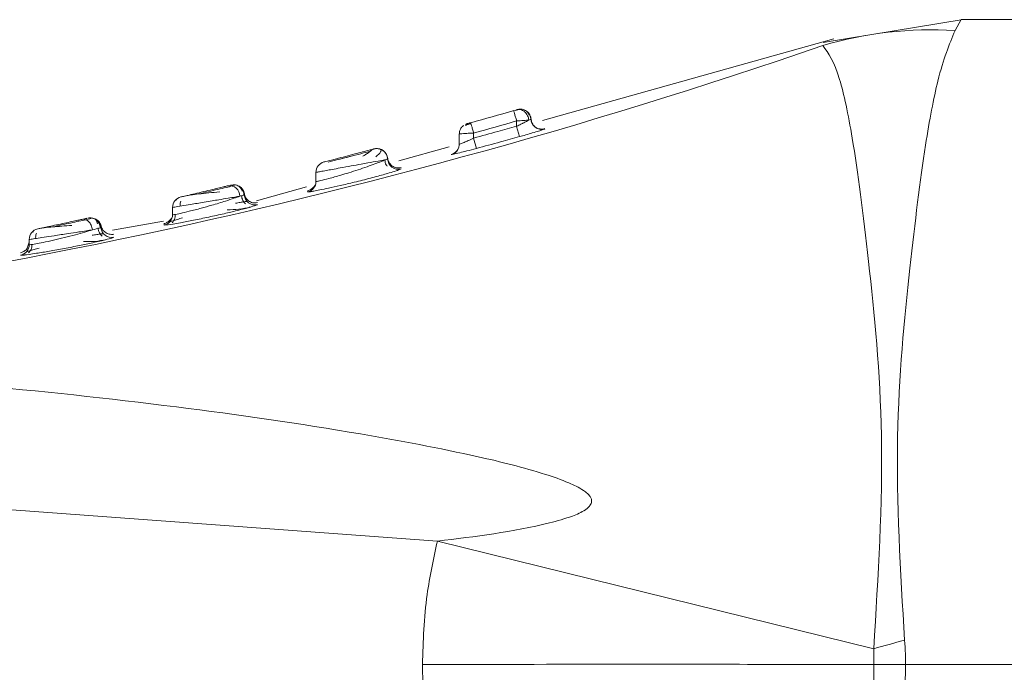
# Model space of a CAD drawing. Header units: millimetres. Extents: x -456 to 1926, y -70 to 431.
# Tile 43 of 44: x 1884.82 to 1898.55, y 164.48 to 173.58. Entities that reach past the tile are written whole.
import ezdxf

# ---------------------------------------------------------------- set-up
doc = ezdxf.new("R2010")
doc.units = ezdxf.units.MM
doc.linetypes.add('SLD-Solid', pattern=[0])

msp = doc.modelspace()

# ---------------------------------------------------------------- linework, layer by layer
at = {"color": 7, "linetype": 'SLD-Solid', "lineweight": 18}
for p, q in [((1897.98, 173.585), (1896.023, 173.268)), ((1897.948, 173.585), (1897.864, 173.433)), ((1912.549, 173.585), (1897.948, 173.585)), ((1896.173, 173.318), (1892.108, 172.176)), ((1891.709, 172.309), (1891.707, 172.316)), ((1891.818, 172.333), (1891.803, 172.329)), ((1891.07, 172.136), (1891.065, 172.135)), ((1891.749, 172.171), (1891.749, 172.096)), ((1891.949, 172.194), (1891.946, 172.215)), ((1891.954, 172.165), (1891.949, 172.194)), ((1890.949, 171.988), (1890.949, 171.846)), ((1891.149, 172.002), (1891.149, 171.932)), ((1891.789, 171.952), (1891.749, 172.096)), ((1892.139, 172.058), (1892.14, 172.063)), ((1891.188, 171.788), (1891.149, 171.932)), ((1890.808, 171.81), (1890.105, 171.613)), ((1890.941, 171.799), (1890.918, 171.758)), ((1889.912, 171.625), (1889.911, 171.629)), ((1888.949, 171.454), (1888.949, 171.326)), ((1890.136, 171.502), (1890.136, 171.502)), ((1887.764, 171.277), (1887.757, 171.275)), ((1887.814, 171.275), (1887.774, 171.266)), ((1887.839, 171.276), (1887.829, 171.278)), ((1887.944, 171.138), (1887.941, 171.163)), ((1888.818, 171.251), (1888.118, 171.054)), ((1888.941, 171.278), (1888.918, 171.251)), ((1887.001, 171.078), (1887.002, 171.064)), ((1886.949, 170.964), (1886.949, 170.863)), ((1885.736, 170.793), (1885.72, 170.79)), ((1885.812, 170.808), (1885.736, 170.792)), ((1886.824, 170.773), (1886.111, 170.648)), ((1886.94, 170.813), (1886.915, 170.791)), ((1885.005, 170.635), (1885.002, 170.618)), ((1886.83, 170.716), (1886.883, 170.721)), ((1884.914, 170.383), (1884.949, 170.481)), ((1884.949, 170.517), (1884.949, 170.445)), ((1884.94, 170.394), (1884.935, 170.392)), ((1884.826, 170.297), (1884.879, 170.3)), ((1884.826, 170.297), (1884.826, 170.297)), ((1875.449, 167.43), (1890.643, 166.306)), ((1896.73, 164.804), (1890.643, 166.306)), ((1912.549, 164.585), (1897.175, 164.585))]:
    msp.add_line(p, q, dxfattribs=at)
at = {"color": 7, "linetype": 'SLD-Solid', "lineweight": 18, "flags": 128}
for points in [[(1891.821, 172.334), (1891.791, 172.336), (1891.758, 172.33)], [(1891.839, 172.33), (1891.824, 172.334), (1891.821, 172.334)], [(1887.829, 171.278), (1887.829, 171.278), (1887.796, 171.281), (1887.764, 171.277)]]:
    msp.add_lwpolyline(points, dxfattribs=at)
at = {"color": 7, "linetype": 'SLD-Solid', "lineweight": 18}
for centre, radius, start, end in [((1897.542, 168.011), 5.432, 86.6009, 106.2568), ((1869.99, 248.443), 79.595, 273.93236, 289.08957), ((1864.264, 268.476), 100, 285.5719, 285.92855), ((1864.264, 268.476), 100.15, 285.5719, 285.92855), ((1892.099, 172.203), 0.15, 194.7481, 285.8046), ((1890.799, 171.846), 0.15, 330.8146, 0.0019), ((1890.799, 171.846), 0.15, 284.9032, 330.816), ((1889.099, 171.454), 0.15, 104.3579, 180), ((1890.099, 171.647), 0.15, 182.1489, 284.2977), ((1888.799, 171.326), 0.15, 283.4111, 359.9939), ((1887.741, 171.122), 0.146, 359.3057, 98.2743), ((1887.799, 171.131), 0.15, 3.4841, 59.01), ((1887.099, 170.964), 0.15, 103.1798, 180), ((1888.099, 171.149), 0.15, 183.5045, 282.8521), ((1885.8, 170.669), 0.15, 5.1215, 102.4151), ((1886.799, 170.863), 0.15, 281.9743, 359.9931), ((1885.099, 170.517), 0.15, 102.0074, 180), ((1886.099, 170.696), 0.15, 185.1453, 281.3663), ((1884.799, 170.445), 0.15, 280.4993, 359.9915), ((1941.309, 5.781), 165.154, 105.50511, 105.65986)]:
    msp.add_arc(centre, radius, start, end, dxfattribs=at)
for points, knots in [([(1897.864, 173.433), (1897.783, 173.237), (1897.642, 172.893), (1897.426, 171.753), (1897.23, 170.135), (1896.994, 167.756), (1897.103, 165.888), (1897.16, 164.924)], [0, 0, 0, 0, 0.1900085, 0.3346503, 0.5383376, 0.7615276, 1, 1, 1, 1]), ([(1896.021, 173.225), (1896.099, 173.115), (1896.236, 172.921), (1896.458, 171.871), (1896.661, 170.251), (1896.912, 167.774), (1896.792, 165.818), (1896.73, 164.804)], [0, 0, 0, 0, 0.190167, 0.336225, 0.540876, 0.762002, 1, 1, 1, 1]), ([(1891.78, 172.332), (1891.775, 172.331), (1891.767, 172.329), (1891.748, 172.323), (1891.726, 172.317), (1891.711, 172.313), (1891.703, 172.31)], [0, 0, 0, 0, 0.251224, 0.501428, 0.75086, 1, 1, 1, 1]), ([(1891.749, 172.171), (1891.743, 172.19), (1891.732, 172.228), (1891.719, 172.275), (1891.711, 172.304), (1891.71, 172.308), (1891.709, 172.309)], [0, 0, 0, 0, 0.296345, 0.592689, 0.889034, 1, 1, 1, 1]), ([(1891.918, 172.183), (1891.916, 172.194), (1891.914, 172.215), (1891.902, 172.246), (1891.884, 172.276), (1891.861, 172.301), (1891.833, 172.32), (1891.804, 172.33), (1891.776, 172.333), (1891.758, 172.329), (1891.75, 172.328)], [0, 0, 0, 0, 0.113772, 0.23665, 0.366446, 0.500001, 0.633555, 0.763351, 0.886228, 1, 1, 1, 1]), ([(1891.757, 172.33), (1891.756, 172.33), (1891.756, 172.329), (1891.752, 172.328), (1891.75, 172.328)], [0, 0, 0, 0, 0.363513, 1, 1, 1, 1]), ([(1891.821, 172.334), (1891.81, 172.335), (1891.793, 172.337), (1891.777, 172.334), (1891.772, 172.333)], [0, 0, 0, 0, 0.6702563, 1, 1, 1, 1]), ([(1891.925, 172.251), (1891.92, 172.262), (1891.911, 172.283), (1891.886, 172.308), (1891.856, 172.326), (1891.833, 172.332), (1891.821, 172.334)], [0, 0, 0, 0, 0.251486, 0.506835, 0.758642, 1, 1, 1, 1]), ([(1891.949, 172.194), (1891.948, 172.204), (1891.945, 172.226), (1891.933, 172.256), (1891.913, 172.285), (1891.896, 172.303), (1891.885, 172.309), (1891.884, 172.309)], [0, 0, 0, 0, 0.224167, 0.466014, 0.721273, 0.983806, 1, 1, 1, 1]), ([(1891.947, 172.19), (1891.946, 172.201), (1891.944, 172.222), (1891.932, 172.254), (1891.913, 172.284), (1891.894, 172.299), (1891.885, 172.307)], [0, 0, 0, 0, 0.227072, 0.472713, 0.732507, 1, 1, 1, 1]), ([(1891.949, 172.193), (1891.948, 172.203), (1891.946, 172.225), (1891.933, 172.256), (1891.914, 172.285), (1891.896, 172.301), (1891.886, 172.308)], [0, 0, 0, 0, 0.227377, 0.473105, 0.732776, 1, 1, 1, 1]), ([(1890.949, 171.988), (1890.95, 172.004), (1890.953, 172.037), (1890.976, 172.08), (1891, 172.1), (1891.012, 172.11)], [0, 0, 0, 0, 0.340583, 0.681166, 1, 1, 1, 1]), ([(1891.105, 172.133), (1891.102, 172.132), (1891.09, 172.129), (1891.072, 172.123), (1891.051, 172.117), (1891.04, 172.113), (1891.034, 172.111)], [0, 0, 0, 0, 0.141934, 0.424267, 0.710157, 1, 1, 1, 1]), ([(1891.042, 172.105), (1891.042, 172.105), (1891.037, 172.109), (1891.038, 172.116), (1891.042, 172.123), (1891.046, 172.126), (1891.047, 172.127)], [0, 0, 0, 0, 0.000895, 0.594737, 0.877101, 1, 1, 1, 1]), ([(1891.046, 172.129), (1891.046, 172.129), (1891.046, 172.129), (1891.05, 172.131), (1891.056, 172.132), (1891.062, 172.134), (1891.065, 172.135)], [0, 0, 0, 0, 0.245539, 0.496975, 0.748481, 1, 1, 1, 1]), ([(1891.109, 172.147), (1891.105, 172.146), (1891.097, 172.144), (1891.085, 172.14), (1891.076, 172.138), (1891.072, 172.136), (1891.07, 172.136)], [0, 0, 0, 0, 0.2919936, 0.5840146, 0.8759127, 1, 1, 1, 1]), ([(1891.749, 172.096), (1891.769, 172.106), (1891.795, 172.119), (1891.823, 172.133), (1891.85, 172.147), (1891.885, 172.165), (1891.907, 172.178), (1891.918, 172.183)], [0, 0, 0, 0, 0.305723, 0.398769, 0.451662, 0.748461, 1, 1, 1, 1]), ([(1891.949, 172.194), (1891.947, 172.193), (1891.944, 172.192), (1891.926, 172.186), (1891.918, 172.183)], [0, 0, 0, 0, 0.542875, 1, 1, 1, 1]), ([(1892.141, 172.064), (1892.131, 172.062), (1892.11, 172.057), (1892.077, 172.058), (1892.043, 172.067), (1892.011, 172.084), (1891.984, 172.109), (1891.964, 172.138), (1891.952, 172.169), (1891.95, 172.19), (1891.949, 172.201)], [0, 0, 0, 0, 0.113729, 0.236596, 0.366411, 0.5, 0.633589, 0.763404, 0.886271, 1, 1, 1, 1]), ([(1891.002, 172.102), (1890.996, 172.097), (1890.989, 172.092), (1890.987, 172.087), (1890.987, 172.087)], [0, 0, 0, 0, 0.893246, 1, 1, 1, 1]), ([(1891.149, 171.932), (1891.261, 171.963), (1891.461, 172.017), (1891.661, 172.072), (1891.749, 172.096)], [0, 0, 0, 0, 0.561955, 1, 1, 1, 1]), ([(1891.789, 171.952), (1891.818, 171.96), (1891.88, 171.978), (1891.974, 172.005), (1892.056, 172.03), (1892.091, 172.041), (1892.106, 172.046)], [0, 0, 0, 0, 0.224032, 0.47715, 0.767875, 1, 1, 1, 1]), ([(1892.106, 172.046), (1892.116, 172.049), (1892.135, 172.056), (1892.138, 172.058), (1892.139, 172.058)], [0, 0, 0, 0, 0.540255, 1, 1, 1, 1]), ([(1890.949, 171.846), (1890.952, 171.847), (1890.96, 171.848), (1891.011, 171.87), (1891.075, 171.898), (1891.122, 171.92), (1891.149, 171.932)], [0, 0, 0, 0, 0.263307, 0.526186, 0.737432, 1, 1, 1, 1]), ([(1891.188, 171.788), (1891.3, 171.818), (1891.501, 171.872), (1891.701, 171.928), (1891.789, 171.952)], [0, 0, 0, 0, 0.5619577, 1, 1, 1, 1]), ([(1889.76, 171.781), (1889.759, 171.781), (1889.756, 171.78), (1889.73, 171.773), (1889.678, 171.76), (1889.597, 171.738), (1889.489, 171.71), (1889.36, 171.676), (1889.217, 171.639), (1889.117, 171.614), (1889.068, 171.601), (1889.064, 171.6), (1889.061, 171.6)], [0, 0, 0, 0, 0.058992, 0.132132, 0.227579, 0.317583, 0.425083, 0.546249, 0.671117, 0.835444, 0.918174, 1, 1, 1, 1]), ([(1889.711, 171.75), (1889.668, 171.739), (1889.581, 171.716), (1889.416, 171.673), (1889.25, 171.63), (1889.163, 171.608), (1889.12, 171.596)], [0, 0, 0, 0, 0.2501179, 0.4998676, 0.7496869, 1, 1, 1, 1]), ([(1889.732, 171.772), (1889.732, 171.771), (1889.734, 171.77), (1889.712, 171.751), (1889.669, 171.72), (1889.626, 171.694), (1889.604, 171.68)], [0, 0, 0, 0, 0.146595, 0.418542, 0.704286, 1, 1, 1, 1]), ([(1889.949, 171.642), (1889.948, 171.652), (1889.946, 171.673), (1889.934, 171.704), (1889.915, 171.733), (1889.889, 171.758), (1889.858, 171.776), (1889.824, 171.785), (1889.791, 171.787), (1889.771, 171.783), (1889.76, 171.781)], [0, 0, 0, 0, 0.113949, 0.236874, 0.366604, 0.500024, 0.633441, 0.763161, 0.88607, 1, 1, 1, 1]), ([(1889.815, 171.784), (1889.809, 171.785), (1889.791, 171.788), (1889.773, 171.784), (1889.76, 171.781)], [0, 0, 0, 0, 0.3226583, 1, 1, 1, 1]), ([(1889.786, 171.671), (1889.802, 171.686), (1889.835, 171.716), (1889.858, 171.747), (1889.862, 171.771), (1889.842, 171.778), (1889.833, 171.782)], [0, 0, 0, 0, 0.262674, 0.517112, 0.763157, 1, 1, 1, 1]), ([(1889.948, 171.642), (1889.947, 171.654), (1889.945, 171.678), (1889.93, 171.71), (1889.912, 171.736), (1889.889, 171.757), (1889.863, 171.773), (1889.837, 171.783), (1889.82, 171.784), (1889.815, 171.784)], [0, 0, 0, 0, 0.172319, 0.335832, 0.487189, 0.624684, 0.764195, 0.917477, 1, 1, 1, 1]), ([(1890.918, 171.758), (1890.906, 171.746), (1890.883, 171.721), (1890.852, 171.71), (1890.836, 171.705)], [0, 0, 0, 0, 0.5139759, 1, 1, 1, 1]), ([(1890.837, 171.701), (1890.844, 171.702), (1890.856, 171.703), (1890.945, 171.725), (1891.058, 171.753), (1891.142, 171.775), (1891.188, 171.788)], [0, 0, 0, 0, 0.27039, 0.535775, 0.744539, 1, 1, 1, 1]), ([(1890.837, 171.704), (1890.837, 171.705), (1890.837, 171.706), (1890.837, 171.703), (1890.837, 171.701)], [0, 0, 0, 0, 0.101099, 1, 1, 1, 1]), ([(1889.44, 171.679), (1889.419, 171.674), (1889.359, 171.658), (1889.295, 171.641), (1889.259, 171.632), (1889.258, 171.632)], [0, 0, 0, 0, 0.327879, 0.983639, 1, 1, 1, 1]), ([(1889.816, 171.612), (1889.771, 171.603), (1889.7, 171.59), (1889.567, 171.566), (1889.487, 171.552), (1889.44, 171.543)], [0, 0, 0, 0, 0.428991, 0.663105, 1, 1, 1, 1]), ([(1889.662, 171.533), (1889.7, 171.546), (1889.775, 171.573), (1889.858, 171.604), (1889.9, 171.622), (1889.916, 171.629), (1889.918, 171.63)], [0, 0, 0, 0, 0.3440628, 0.6694042, 0.9558208, 1, 1, 1, 1]), ([(1889.918, 171.63), (1889.914, 171.63), (1889.89, 171.625), (1889.85, 171.618), (1889.816, 171.612)], [0, 0, 0, 0, 0.169108, 1, 1, 1, 1]), ([(1889.908, 171.628), (1889.917, 171.63), (1889.944, 171.634), (1889.947, 171.638), (1889.949, 171.642)], [0, 0, 0, 0, 0.3270603, 1, 1, 1, 1]), ([(1889.943, 171.538), (1889.938, 171.544), (1889.926, 171.561), (1889.914, 171.592), (1889.912, 171.617), (1889.911, 171.629)], [0, 0, 0, 0, 0.245345, 0.613471, 1, 1, 1, 1]), ([(1890.137, 171.521), (1890.127, 171.519), (1890.106, 171.515), (1890.073, 171.517), (1890.04, 171.527), (1890.008, 171.545), (1889.982, 171.569), (1889.963, 171.599), (1889.952, 171.63), (1889.95, 171.651), (1889.949, 171.662)], [0, 0, 0, 0, 0.113819, 0.236706, 0.36648, 0.499995, 0.633511, 0.763288, 0.886178, 1, 1, 1, 1]), ([(1888.897, 171.188), (1888.904, 171.19), (1888.928, 171.193), (1889.006, 171.209), (1889.127, 171.234), (1889.291, 171.27), (1889.494, 171.318), (1889.711, 171.373), (1889.873, 171.417), (1889.934, 171.435), (1889.947, 171.439)], [0, 0, 0, 0, 0.050032, 0.160302, 0.284606, 0.424884, 0.585578, 0.767589, 0.952601, 1, 1, 1, 1]), ([(1889.44, 171.543), (1889.389, 171.534), (1889.295, 171.517), (1889.179, 171.496), (1889.084, 171.478), (1889.009, 171.465), (1888.958, 171.456), (1888.952, 171.455), (1888.949, 171.454)], [0, 0, 0, 0, 0.1995798, 0.3652936, 0.498599, 0.6720584, 0.8390943, 1, 1, 1, 1]), ([(1889.128, 171.367), (1889.182, 171.382), (1889.268, 171.406), (1889.412, 171.45), (1889.538, 171.49), (1889.621, 171.518), (1889.662, 171.533)], [0, 0, 0, 0, 0.333752, 0.532321, 0.764602, 1, 1, 1, 1]), ([(1889.947, 171.439), (1889.981, 171.449), (1890.058, 171.471), (1890.122, 171.493), (1890.131, 171.499), (1890.136, 171.502)], [0, 0, 0, 0, 0.303956, 0.674934, 1, 1, 1, 1]), ([(1888.949, 171.326), (1888.952, 171.326), (1888.959, 171.325), (1889.016, 171.338), (1889.087, 171.357), (1889.128, 171.367)], [0, 0, 0, 0, 0.297033, 0.598243, 1, 1, 1, 1]), ([(1888.949, 171.34), (1888.949, 171.34), (1888.949, 171.345), (1888.949, 171.335), (1888.949, 171.326)], [0, 0, 0, 0, 0.151701, 1, 1, 1, 1]), ([(1887.72, 171.266), (1887.706, 171.263), (1887.675, 171.255), (1887.602, 171.238), (1887.501, 171.214), (1887.379, 171.184), (1887.255, 171.155), (1887.151, 171.131), (1887.079, 171.113), (1887.069, 171.111), (1887.064, 171.11)], [0, 0, 0, 0, 0.084422, 0.185892, 0.306091, 0.441556, 0.582282, 0.721931, 0.861634, 1, 1, 1, 1]), ([(1887.606, 171.182), (1887.555, 171.177), (1887.456, 171.168), (1887.313, 171.152), (1887.198, 171.139), (1887.158, 171.131), (1887.139, 171.128)], [0, 0, 0, 0, 0.271538, 0.53076, 0.774622, 1, 1, 1, 1]), ([(1887.782, 171.264), (1887.755, 171.257), (1887.703, 171.245), (1887.583, 171.216), (1887.449, 171.184), (1887.358, 171.163), (1887.313, 171.152)], [0, 0, 0, 0, 0.250541, 0.500592, 0.750325, 1, 1, 1, 1]), ([(1887.918, 171.192), (1887.915, 171.203), (1887.909, 171.224), (1887.888, 171.25), (1887.86, 171.269), (1887.838, 171.275), (1887.826, 171.278)], [0, 0, 0, 0, 0.254767, 0.51001, 0.760167, 1, 1, 1, 1]), ([(1887.949, 171.14), (1887.948, 171.15), (1887.945, 171.171), (1887.933, 171.201), (1887.914, 171.229), (1887.895, 171.248), (1887.881, 171.256), (1887.877, 171.258)], [0, 0, 0, 0, 0.208612, 0.432812, 0.668758, 0.911047, 1, 1, 1, 1]), ([(1887.945, 171.133), (1887.944, 171.143), (1887.942, 171.164), (1887.931, 171.196), (1887.913, 171.226), (1887.895, 171.241), (1887.886, 171.249)], [0, 0, 0, 0, 0.227777, 0.473586, 0.73308, 1, 1, 1, 1]), ([(1887.952, 171.139), (1887.951, 171.149), (1887.948, 171.17), (1887.936, 171.201), (1887.918, 171.229), (1887.9, 171.245), (1887.891, 171.252)], [0, 0, 0, 0, 0.228533, 0.47452, 0.733693, 1, 1, 1, 1]), ([(1888.134, 171.031), (1888.122, 171.029), (1888.099, 171.025), (1888.065, 171.029), (1888.035, 171.04), (1888.009, 171.055), (1887.986, 171.076), (1887.967, 171.102), (1887.953, 171.133), (1887.95, 171.156), (1887.949, 171.168)], [0, 0, 0, 0, 0.136997, 0.267593, 0.389104, 0.5, 0.610896, 0.732406, 0.863003, 1, 1, 1, 1]), ([(1888.917, 171.249), (1888.904, 171.236), (1888.881, 171.212), (1888.848, 171.201), (1888.833, 171.196)], [0, 0, 0, 0, 0.5145324, 1, 1, 1, 1]), ([(1888.834, 171.194), (1888.834, 171.195), (1888.834, 171.2), (1888.834, 171.189), (1888.833, 171.181)], [0, 0, 0, 0, 0.15686, 1, 1, 1, 1]), ([(1888.833, 171.181), (1888.836, 171.18), (1888.84, 171.179), (1888.88, 171.185), (1888.897, 171.188)], [0, 0, 0, 0, 0.566339, 1, 1, 1, 1]), ([(1886.949, 170.863), (1886.954, 170.862), (1886.965, 170.862), (1887.052, 170.879), (1887.182, 170.91), (1887.337, 170.95), (1887.514, 171), (1887.675, 171.048), (1887.808, 171.092), (1887.861, 171.111), (1887.886, 171.12)], [0, 0, 0, 0, 0.124797, 0.252599, 0.375406, 0.514472, 0.62662, 0.782775, 0.897235, 1, 1, 1, 1]), ([(1887.886, 171.12), (1887.865, 171.117), (1887.821, 171.109), (1887.721, 171.092), (1887.611, 171.074), (1887.496, 171.055), (1887.36, 171.032), (1887.208, 171.007), (1887.066, 170.983), (1886.968, 170.967), (1886.955, 170.965), (1886.949, 170.964)], [0, 0, 0, 0, 0.0887287, 0.1828636, 0.2931615, 0.3657798, 0.4509416, 0.602861, 0.7215481, 0.8644088, 1, 1, 1, 1]), ([(1887.062, 171.053), (1887.06, 171.044), (1887.054, 171.025), (1887.052, 171.001), (1887.054, 170.986), (1887.055, 170.982)], [0, 0, 0, 0, 0.400761, 0.841164, 1, 1, 1, 1]), ([(1887.989, 171.046), (1887.986, 171.047), (1887.979, 171.048), (1887.945, 171.044), (1887.895, 171.035), (1887.849, 171.027), (1887.826, 171.022)], [0, 0, 0, 0, 0.233233, 0.489274, 0.744731, 1, 1, 1, 1]), ([(1887.949, 171.14), (1887.946, 171.138), (1887.94, 171.136), (1887.904, 171.125), (1887.886, 171.12)], [0, 0, 0, 0, 0.50105, 1, 1, 1, 1]), ([(1887.968, 171.013), (1887.961, 171.02), (1887.946, 171.034), (1887.928, 171.062), (1887.915, 171.095), (1887.912, 171.119), (1887.911, 171.132)], [0, 0, 0, 0, 0.220725, 0.463544, 0.725232, 1, 1, 1, 1]), ([(1886.883, 170.721), (1886.885, 170.721), (1886.906, 170.722), (1887.039, 170.746), (1887.238, 170.784), (1887.453, 170.829), (1887.667, 170.876), (1887.861, 170.923), (1887.985, 170.955), (1888.02, 170.965), (1888.021, 170.966)], [0, 0, 0, 0, 0.0199517, 0.2179364, 0.3699194, 0.5248435, 0.6790884, 0.8242428, 0.9946318, 1, 1, 1, 1]), ([(1886.949, 170.882), (1886.949, 170.883), (1886.949, 170.89), (1886.949, 170.875), (1886.949, 170.863)], [0, 0, 0, 0, 0.1708, 1, 1, 1, 1]), ([(1887.71, 170.931), (1887.765, 170.932), (1887.882, 170.935), (1887.983, 170.958), (1888.035, 170.969)], [0, 0, 0, 0, 0.475595, 1, 1, 1, 1]), ([(1888.021, 170.966), (1888.054, 170.975), (1888.118, 170.994), (1888.127, 171), (1888.132, 171.003)], [0, 0, 0, 0, 0.52613, 1, 1, 1, 1]), ([(1885.684, 170.797), (1885.665, 170.793), (1885.625, 170.784), (1885.542, 170.766), (1885.439, 170.744), (1885.327, 170.72), (1885.221, 170.697), (1885.136, 170.679), (1885.079, 170.666), (1885.071, 170.665), (1885.067, 170.664)], [0, 0, 0, 0, 0.093826, 0.204031, 0.329319, 0.463373, 0.598394, 0.732574, 0.866939, 1, 1, 1, 1]), ([(1885.737, 170.793), (1885.707, 170.786), (1885.646, 170.773), (1885.528, 170.747), (1885.4, 170.719), (1885.319, 170.702), (1885.278, 170.693)], [0, 0, 0, 0, 0.25029, 0.500274, 0.750115, 1, 1, 1, 1]), ([(1885.755, 170.813), (1885.752, 170.812), (1885.744, 170.81), (1885.708, 170.802), (1885.684, 170.797)], [0, 0, 0, 0, 0.342703, 1, 1, 1, 1]), ([(1885.831, 170.651), (1885.83, 170.663), (1885.826, 170.686), (1885.814, 170.717), (1885.799, 170.744), (1885.781, 170.765), (1885.761, 170.782), (1885.737, 170.794), (1885.711, 170.801), (1885.693, 170.798), (1885.684, 170.797)], [0, 0, 0, 0, 0.136994, 0.267534, 0.389021, 0.499979, 0.610951, 0.732451, 0.863, 1, 1, 1, 1]), ([(1885.828, 170.816), (1885.828, 170.816), (1885.818, 170.819), (1885.797, 170.82), (1885.777, 170.817), (1885.768, 170.816)], [0, 0, 0, 0, 0.008577, 0.521149, 1, 1, 1, 1]), ([(1885.773, 170.817), (1885.773, 170.817), (1885.776, 170.817), (1885.771, 170.816), (1885.768, 170.816)], [0, 0, 0, 0, 0.123303, 1, 1, 1, 1]), ([(1885.949, 170.682), (1885.948, 170.692), (1885.945, 170.712), (1885.933, 170.741), (1885.914, 170.768), (1885.889, 170.791), (1885.861, 170.808), (1885.84, 170.813), (1885.831, 170.816)], [0, 0, 0, 0, 0.153521, 0.317853, 0.490275, 0.667046, 0.843817, 1, 1, 1, 1]), ([(1885.9, 170.736), (1885.896, 170.754), (1885.892, 170.782), (1885.866, 170.804), (1885.846, 170.811), (1885.836, 170.815)], [0, 0, 0, 0, 0.512324, 0.756242, 1, 1, 1, 1]), ([(1885.953, 170.703), (1885.95, 170.712), (1885.944, 170.732), (1885.928, 170.759), (1885.906, 170.784), (1885.887, 170.796), (1885.878, 170.802)], [0, 0, 0, 0, 0.229725, 0.475987, 0.734654, 1, 1, 1, 1]), ([(1885.942, 170.673), (1885.94, 170.685), (1885.938, 170.709), (1885.924, 170.741), (1885.906, 170.767), (1885.891, 170.78), (1885.883, 170.787)], [0, 0, 0, 0, 0.274022, 0.535231, 0.778245, 1, 1, 1, 1]), ([(1886.915, 170.791), (1886.903, 170.779), (1886.879, 170.753), (1886.845, 170.743), (1886.829, 170.739)], [0, 0, 0, 0, 0.5151039, 1, 1, 1, 1]), ([(1886.83, 170.735), (1886.83, 170.736), (1886.83, 170.744), (1886.83, 170.729), (1886.83, 170.716)], [0, 0, 0, 0, 0.171118, 1, 1, 1, 1]), ([(1887.089, 170.82), (1887.064, 170.812), (1887.013, 170.796), (1886.958, 170.778), (1886.92, 170.767), (1886.914, 170.764), (1886.911, 170.762)], [0, 0, 0, 0, 0.251566, 0.506161, 0.763951, 1, 1, 1, 1]), ([(1886.987, 170.868), (1886.986, 170.856), (1886.986, 170.831), (1886.976, 170.798), (1886.961, 170.77), (1886.947, 170.757), (1886.941, 170.75)], [0, 0, 0, 0, 0.274649, 0.536275, 0.779121, 1, 1, 1, 1]), ([(1884.949, 170.445), (1884.953, 170.444), (1884.962, 170.442), (1885.034, 170.454), (1885.143, 170.475), (1885.282, 170.506), (1885.44, 170.543), (1885.592, 170.581), (1885.729, 170.62), (1885.798, 170.641), (1885.831, 170.651)], [0, 0, 0, 0, 0.123146, 0.248295, 0.369663, 0.502327, 0.631598, 0.760884, 0.882964, 1, 1, 1, 1]), ([(1885.831, 170.651), (1885.804, 170.647), (1885.749, 170.638), (1885.633, 170.62), (1885.479, 170.597), (1885.306, 170.571), (1885.155, 170.548), (1885.042, 170.531), (1884.964, 170.52), (1884.954, 170.518), (1884.949, 170.517)], [0, 0, 0, 0, 0.095895, 0.194773, 0.322721, 0.484171, 0.61556, 0.73382, 0.86996, 1, 1, 1, 1]), ([(1885.051, 170.606), (1885.048, 170.598), (1885.042, 170.58), (1885.038, 170.554), (1885.039, 170.537), (1885.04, 170.531)], [0, 0, 0, 0, 0.368878, 0.77311, 1, 1, 1, 1]), ([(1885.544, 170.712), (1885.497, 170.709), (1885.404, 170.703), (1885.277, 170.693), (1885.179, 170.685), (1885.147, 170.68), (1885.132, 170.678)], [0, 0, 0, 0, 0.271039, 0.530067, 0.774035, 1, 1, 1, 1]), ([(1885.986, 170.596), (1885.983, 170.596), (1885.977, 170.598), (1885.944, 170.594), (1885.894, 170.586), (1885.848, 170.578), (1885.825, 170.575)], [0, 0, 0, 0, 0.23322, 0.489333, 0.74481, 1, 1, 1, 1]), ([(1885.949, 170.682), (1885.945, 170.68), (1885.934, 170.676), (1885.868, 170.66), (1885.831, 170.651)], [0, 0, 0, 0, 0.457769, 1, 1, 1, 1]), ([(1885.966, 170.562), (1885.959, 170.569), (1885.945, 170.583), (1885.927, 170.61), (1885.915, 170.643), (1885.912, 170.667), (1885.911, 170.679)], [0, 0, 0, 0, 0.221191, 0.464098, 0.72557, 1, 1, 1, 1]), ([(1886.131, 170.591), (1886.119, 170.589), (1886.097, 170.586), (1886.054, 170.592), (1886.007, 170.614), (1885.972, 170.652), (1885.954, 170.691), (1885.951, 170.714), (1885.949, 170.725)], [0, 0, 0, 0, 0.136954, 0.267626, 0.5, 0.732374, 0.863046, 1, 1, 1, 1]), ([(1885.952, 170.701), (1885.952, 170.702), (1885.953, 170.709), (1885.951, 170.695), (1885.949, 170.682)], [0, 0, 0, 0, 0.123384, 1, 1, 1, 1]), ([(1884.879, 170.3), (1884.881, 170.3), (1884.901, 170.301), (1885.03, 170.32), (1885.226, 170.352), (1885.438, 170.391), (1885.65, 170.432), (1885.848, 170.474), (1885.975, 170.503), (1886.011, 170.513), (1886.012, 170.513)], [0, 0, 0, 0, 0.019992, 0.217331, 0.368113, 0.521088, 0.674065, 0.821213, 0.996458, 1, 1, 1, 1]), ([(1884.949, 170.474), (1884.949, 170.476), (1884.949, 170.487), (1884.949, 170.464), (1884.949, 170.445)], [0, 0, 0, 0, 0.160859, 1, 1, 1, 1]), ([(1885.705, 170.487), (1885.759, 170.487), (1885.873, 170.486), (1885.972, 170.505), (1886.025, 170.516)], [0, 0, 0, 0, 0.475525, 1, 1, 1, 1]), ([(1886.012, 170.513), (1886.047, 170.522), (1886.114, 170.539), (1886.123, 170.546), (1886.128, 170.549)], [0, 0, 0, 0, 0.52937, 1, 1, 1, 1]), ([(1884.914, 170.384), (1884.901, 170.371), (1884.876, 170.346), (1884.842, 170.336), (1884.826, 170.332)], [0, 0, 0, 0, 0.5156454, 1, 1, 1, 1]), ([(1885.088, 170.397), (1885.063, 170.39), (1885.013, 170.375), (1884.958, 170.36), (1884.922, 170.35), (1884.915, 170.347), (1884.913, 170.346)], [0, 0, 0, 0, 0.251879, 0.506566, 0.764276, 1, 1, 1, 1]), ([(1884.986, 170.448), (1884.986, 170.436), (1884.986, 170.412), (1884.975, 170.379), (1884.96, 170.352), (1884.947, 170.338), (1884.941, 170.331)], [0, 0, 0, 0, 0.27435, 0.535778, 0.778703, 1, 1, 1, 1]), ([(1890.643, 166.306), (1891.17, 166.37), (1891.807, 166.447), (1892.487, 166.636), (1892.668, 166.713), (1892.744, 166.771), (1892.771, 166.8), (1892.788, 166.828), (1892.796, 166.859), (1892.793, 166.895), (1892.772, 166.934), (1892.734, 166.975), (1892.639, 167.046), (1892.442, 167.14), (1891.956, 167.309), (1890.985, 167.546), (1889.271, 167.868), (1886.91, 168.208), (1883.611, 168.559), (1879.757, 168.817), (1876.856, 168.865), (1875.449, 168.889)], [0, 0, 0, 0, 0.079633, 0.096416, 0.106506, 0.108989, 0.110947, 0.112535, 0.113904, 0.115836, 0.117972, 0.120667, 0.124353, 0.135955, 0.15357, 0.20236, 0.286651, 0.417176, 0.562519, 0.787792, 1, 1, 1, 1]), ([(1890.434, 164.585), (1890.445, 164.911), (1890.465, 165.492), (1890.589, 166.059), (1890.643, 166.306)], [0, 0, 0, 0, 0.562892, 1, 1, 1, 1]), ([(1897.16, 164.924), (1897.165, 164.86), (1897.174, 164.748), (1897.174, 164.634), (1897.175, 164.585)], [0, 0, 0, 0, 0.561067, 1, 1, 1, 1]), ([(1896.73, 164.804), (1896.73, 164.763), (1896.731, 164.69), (1896.73, 164.617), (1896.73, 164.585)], [0, 0, 0, 0, 0.556333, 1, 1, 1, 1]), ([(1896.73, 164.585), (1895.556, 164.586), (1893.459, 164.589), (1891.358, 164.586), (1890.434, 164.585)], [0, 0, 0, 0, 0.560021, 1, 1, 1, 1]), ([(1890.643, 162.863), (1890.577, 163.18), (1890.457, 163.748), (1890.441, 164.328), (1890.434, 164.585)], [0, 0, 0, 0, 0.556738, 1, 1, 1, 1]), ([(1897.175, 164.585), (1897.092, 164.585), (1896.943, 164.585), (1896.795, 164.585), (1896.73, 164.585)], [0, 0, 0, 0, 0.559994, 1, 1, 1, 1]), ([(1896.73, 164.585), (1896.73, 164.544), (1896.731, 164.471), (1896.73, 164.398), (1896.73, 164.366)], [0, 0, 0, 0, 0.56272, 1, 1, 1, 1]), ([(1897.175, 164.585), (1897.174, 164.522), (1897.173, 164.408), (1897.164, 164.296), (1897.16, 164.246)], [0, 0, 0, 0, 0.558771, 1, 1, 1, 1])]:
    msp.add_open_spline(points, degree=3, knots=knots, dxfattribs=at)
for points in [[(1891.149, 172.002), (1891.143, 172.021), (1891.133, 172.059), (1891.119, 172.107), (1891.11, 172.14), (1891.109, 172.144), (1891.108, 172.147)], [(1891.918, 172.183), (1891.908, 172.182), (1891.888, 172.18), (1891.846, 172.177), (1891.799, 172.174), (1891.765, 172.172), (1891.749, 172.171)], [(1891.149, 172.002), (1891.122, 172.001), (1891.07, 171.999), (1891.004, 171.995), (1890.958, 171.992), (1890.952, 171.989), (1890.949, 171.988)]]:
    msp.add_open_spline(points, degree=3, dxfattribs=at)

doc.saveas('drawing.dxf')
